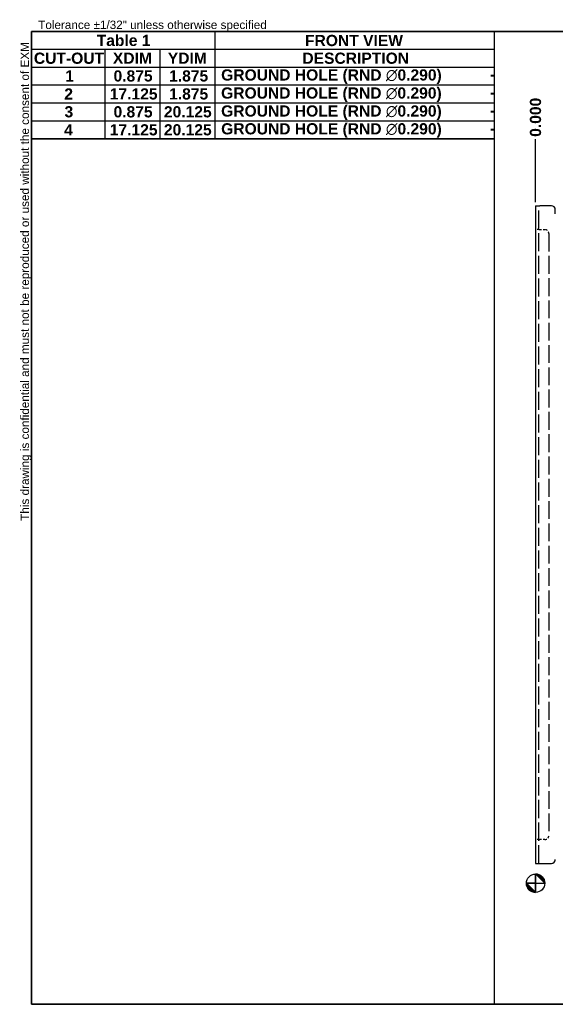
# Model space of a CAD drawing. Header units: inches. Extents: x 1.7 to 92.8, y 1.4 to 60.1.
# Tile 1 of 2: x 1.7 to 33.7, y 1.4 to 60.1. Entities that reach past the tile are written whole.
import ezdxf
from ezdxf.enums import TextEntityAlignment as Align

# ---------------------------------------------------------------- set-up
doc = ezdxf.new("R2010")
doc.units = ezdxf.units.IN
doc.header["$LTSCALE"] = 5.555556
doc.header["$MEASUREMENT"] = 0
doc.linetypes.add('CHAIN', pattern=[0.7087, 0.4724, -0.0591, 0.1181, -0.0591])
doc.linetypes.add('DASHED_SPACE', pattern=[0.2067, 0.1654, -0.0413])
doc.layers.get('0').update_dxf_attribs({"lineweight": 25})
for name, color, linetype, lineweight in [('Dimensions(ANSI)', 7, 'Continuous', 25), ('Hidden Edges(ANSI)', 7, 'DASHED_SPACE', 25), ('Sketch Geometry(ANSI)', 7, 'Continuous', 25), ('Symbols(ANSI)', 7, 'Continuous', 25), ('Visible Edges(ANSI)', 7, 'Continuous', 25), ('Work Point(ANSI)', 7, 'Continuous', 25)]:
    doc.layers.add(name, color=color, linetype=linetype, lineweight=lineweight)
doc.styles.add('Current-ANSI', font='arial.ttf')
doc.styles.add('Dimension-ANSI', font='arialbd.ttf')
doc.dimstyles.new('INCH-ANSI-VERTICAL', dxfattribs={"dimscale": 5.555556, "dimtxt": 0.12, "dimasz": 0.098425, "dimexe": 0.04, "dimexo": 0.04, "dimgap": 0.031496, "dimtad": 0, "dimtih": 1, "dimtoh": 1, "dimdec": 3, "dimrnd": 1e-08, "dimzin": 0, "dimdsep": 46, "dimtxsty": 'Dimension-ANSI', "dimcen": 0.09, "dimdle": 0.312, "dimclrd": 179, "dimclre": 179, "dimclrt": 7, "dimadec": 1, "dimazin": 0, "dimtfac": 1, "dimtdec": 3, "dimtofl": 0, "dimtmove": 0, "dimatfit": 3, "dimfxl": 1, "dimtolj": 1, "dimtzin": 4, "dimlwd": 25, "dimlwe": 25, "dimarcsym": 0})

# ---------------------------------------------------------------- blocks, each defined once
blk = doc.blocks.new('Origin Indicator Symbol1')
at = {"layer": 'Dimensions(ANSI)'}
h = blk.add_hatch(color=7, dxfattribs=at)
edge = h.paths.add_edge_path(flags=0)
edge.add_line((5.85, 1.653), (5.948, 1.554))
edge.add_arc((5.85, 1.554), 0.0984, 0, 90)
h = blk.add_hatch(color=7, dxfattribs=at)
edge = h.paths.add_edge_path(flags=0)
edge.add_line((5.85, 1.456), (5.751, 1.554))
edge.add_arc((5.85, 1.554), 0.0984, 180, 270)
at = {"layer": 'Dimensions(ANSI)', "color": 7, "linetype": 'Continuous'}
for p, q in [((5.85, 1.653), (5.948, 1.554)), ((5.85, 1.456), (5.751, 1.554))]:
    blk.add_line(p, q, dxfattribs=at)
at = {"layer": 'Dimensions(ANSI)', "color": 7, "linetype": 'Continuous', "flags": 128}
for points in [[(5.85, 1.554), (5.948, 1.554), (5.85, 1.653), (5.85, 1.554)], [(5.85, 1.554), (5.85, 1.653), (5.85, 1.456), (5.85, 1.554)], [(5.85, 1.554), (5.85, 1.456), (5.751, 1.554), (5.85, 1.554)], [(5.85, 1.554), (5.751, 1.554), (5.85, 1.554), (5.85, 1.554)]]:
    blk.add_lwpolyline(points, dxfattribs=at)
at = {"layer": 'Dimensions(ANSI)', "color": 7, "linetype": 'Continuous'}
blk.add_circle((5.85, 1.554), 0.0984, dxfattribs=at)
for start, end in [(0, 90), (180, 270)]:
    blk.add_arc((5.85, 1.554), 0.0984, start, end, dxfattribs=at)
at = {"layer": 'Dimensions(ANSI)', "color": 7}
for points in [[(5.85, 1.554), (5.948, 1.554), (5.85, 1.653), (5.85, 1.554)], [(5.85, 1.554), (5.85, 1.653), (5.85, 1.456), (5.85, 1.554)], [(5.85, 1.554), (5.85, 1.456), (5.751, 1.554), (5.85, 1.554)], [(5.85, 1.554), (5.751, 1.554), (5.85, 1.554)]]:
    blk.add_solid(points, dxfattribs=at)
blk = doc.blocks.new('Hole Table1')
at = {"layer": 'Symbols(ANSI)'}
for p, q in [((0.438, 9.541), (0.438, 10.692)), ((0.438, 10.692), (5.407, 10.692)), ((5.407, 10.692), (5.407, 9.541)), ((0.438, 10.501), (1.225, 10.501)), ((1.225, 10.501), (1.225, 10.311)), ((1.225, 10.501), (1.816, 10.501)), ((1.225, 10.501), (1.225, 10.311)), ((1.816, 10.501), (1.816, 10.311)), ((1.816, 10.501), (2.406, 10.501)), ((1.816, 10.501), (1.816, 10.311)), ((2.406, 10.501), (2.406, 10.311)), ((2.406, 10.501), (5.407, 10.501)), ((2.406, 10.501), (2.406, 10.311)), ((0.438, 10.311), (1.225, 10.311)), ((0.438, 10.311), (1.225, 10.311)), ((1.225, 10.311), (1.816, 10.311)), ((1.225, 10.311), (1.225, 10.119)), ((1.225, 10.311), (1.816, 10.311)), ((1.225, 10.311), (1.225, 10.119)), ((1.816, 10.311), (2.406, 10.311)), ((1.816, 10.311), (1.816, 10.119)), ((1.816, 10.311), (2.406, 10.311)), ((1.816, 10.311), (1.816, 10.119)), ((2.406, 10.311), (5.407, 10.311)), ((2.406, 10.311), (2.406, 10.119)), ((2.406, 10.311), (5.407, 10.311)), ((2.406, 10.311), (2.406, 10.119)), ((0.438, 10.119), (1.225, 10.119)), ((0.438, 10.119), (1.225, 10.119)), ((1.225, 10.119), (1.816, 10.119)), ((1.225, 10.119), (1.225, 9.926)), ((1.225, 10.119), (1.816, 10.119)), ((1.225, 10.119), (1.225, 9.926)), ((1.816, 10.119), (2.406, 10.119)), ((1.816, 10.119), (1.816, 9.926)), ((1.816, 10.119), (2.406, 10.119)), ((1.816, 10.119), (1.816, 9.926)), ((2.406, 10.119), (5.407, 10.119)), ((2.406, 10.119), (2.406, 9.926)), ((2.406, 10.119), (5.407, 10.119)), ((2.406, 10.119), (2.406, 9.926)), ((0.438, 9.926), (1.225, 9.926)), ((0.438, 9.926), (1.225, 9.926)), ((1.225, 9.926), (1.816, 9.926)), ((1.225, 9.926), (1.225, 9.733)), ((1.225, 9.926), (1.816, 9.926)), ((1.225, 9.926), (1.225, 9.733)), ((1.816, 9.926), (2.406, 9.926)), ((1.816, 9.926), (1.816, 9.733)), ((1.816, 9.926), (2.406, 9.926)), ((1.816, 9.926), (1.816, 9.733)), ((2.406, 9.926), (5.407, 9.926)), ((2.406, 9.926), (2.406, 9.733)), ((2.406, 9.926), (5.407, 9.926)), ((2.406, 9.926), (2.406, 9.733)), ((0.438, 9.733), (1.225, 9.733)), ((0.438, 9.733), (1.225, 9.733)), ((1.225, 9.733), (1.816, 9.733)), ((1.225, 9.733), (1.225, 9.541)), ((1.225, 9.733), (1.816, 9.733)), ((1.225, 9.733), (1.225, 9.541)), ((1.816, 9.733), (2.406, 9.733)), ((1.816, 9.733), (1.816, 9.541)), ((1.816, 9.733), (2.406, 9.733)), ((1.816, 9.733), (1.816, 9.541)), ((2.406, 9.733), (5.407, 9.733)), ((2.406, 9.733), (2.406, 9.541)), ((2.406, 9.733), (5.407, 9.733)), ((2.406, 9.733), (2.406, 9.541)), ((0.438, 9.541), (1.225, 9.541)), ((5.407, 9.541), (0.438, 9.541)), ((1.225, 9.541), (1.816, 9.541)), ((1.816, 9.541), (2.406, 9.541)), ((2.406, 9.541), (5.407, 9.541))]:
    blk.add_line(p, q, dxfattribs=at)
at = {"layer": 'Symbols(ANSI)', "color": 7, "char_height": 0.12, "attachment_point": 7, "style": 'Dimension-ANSI'}
for s, insert in [('                                          FRONT VIEW', (1.418, 10.534)), ('CUT-OUT', (0.463, 10.344)), ('XDIM', (1.311, 10.346)), ('YDIM', (1.901, 10.346)), ('DESCRIPTION', (3.346, 10.344)), ('1', (0.799, 10.155)), ('0.875', (1.318, 10.154)), ('1.875', (1.915, 10.154)), ('-', (5.361, 10.172)), ('2', (0.79, 9.962)), ('17.125', (1.278, 9.961)), ('1.875', (1.915, 9.961)), ('-', (5.361, 9.979)), ('3', (0.792, 9.769)), ('0.875', (1.318, 9.769)), ('20.125', (1.859, 9.769)), ('-', (5.361, 9.786)), ('4', (0.788, 9.577)), ('17.125', (1.278, 9.576)), ('20.125', (1.859, 9.576)), ('-', (5.361, 9.594))]:
    blk.add_mtext(s, dxfattribs=dict(at, insert=insert))
blk = doc.blocks.new('*D15')
at = {"layer": 'Defpoints', "color": 0, "linetype": 'Continuous', "transparency": 16777216}
for p in [(32.499, 52.989), (32.499, 49.01), (32.499, 49.01)]:
    blk.add_point(p, dxfattribs=at)
at = {"layer": 'Dimensions(ANSI)', "color": 179, "linetype": 'Continuous', "lineweight": 25, "true_color": 0x262658, "transparency": 16777216}
blk.add_line((32.499, 49.232), (32.499, 52.989), dxfattribs=at)
at = {"layer": 'Dimensions(ANSI)', "color": 7, "linetype": 'Continuous', "lineweight": 25, "transparency": 16777216, "insert": (32.499, 54.287), "char_height": 0.6667, "attachment_point": 5, "rotation": 90, "style": 'Dimension-ANSI'}
blk.add_mtext('\\A1;0.000', dxfattribs=at)
blk = doc.blocks.new('*D16')
at = {"layer": 'Defpoints', "color": 0, "linetype": 'Continuous', "transparency": 16777216}
for p in [(66.499, 52.989), (32.499, 49.01), (66.499, 49.01)]:
    blk.add_point(p, dxfattribs=at)
at = {"layer": 'Dimensions(ANSI)', "color": 179, "linetype": 'Continuous', "lineweight": 25, "true_color": 0x262658, "transparency": 16777216}
blk.add_line((66.499, 49.232), (66.499, 52.989), dxfattribs=at)
at = {"layer": 'Dimensions(ANSI)', "color": 7, "linetype": 'Continuous', "lineweight": 25, "transparency": 16777216, "insert": (66.499, 54.529), "char_height": 0.6667, "attachment_point": 5, "rotation": 90, "style": 'Dimension-ANSI'}
blk.add_mtext('\\A1;18.000', dxfattribs=at)
blk = doc.blocks.new('Hole Table2')
at = {"layer": 'Symbols(ANSI)'}
for p, q in [((0.437, 9.541), (0.437, 10.692)), ((0.437, 10.692), (2.406, 10.692)), ((2.406, 10.692), (2.406, 9.541)), ((0.437, 10.501), (1.225, 10.501)), ((1.225, 10.501), (1.225, 10.311)), ((1.225, 10.501), (1.815, 10.501)), ((1.225, 10.501), (1.225, 10.311)), ((1.815, 10.501), (1.815, 10.311)), ((1.815, 10.501), (2.406, 10.501)), ((1.815, 10.501), (1.815, 10.311)), ((0.437, 10.311), (1.225, 10.311)), ((0.437, 10.311), (1.225, 10.311)), ((1.225, 10.311), (1.815, 10.311)), ((1.225, 10.311), (1.225, 10.119)), ((1.225, 10.311), (1.815, 10.311)), ((1.225, 10.311), (1.225, 10.119)), ((1.815, 10.311), (2.406, 10.311)), ((1.815, 10.311), (1.815, 10.119)), ((1.815, 10.311), (2.406, 10.311)), ((1.815, 10.311), (1.815, 10.119)), ((0.437, 10.119), (1.225, 10.119)), ((0.437, 10.119), (1.225, 10.119)), ((1.225, 10.119), (1.815, 10.119)), ((1.225, 10.119), (1.225, 9.926)), ((1.225, 10.119), (1.815, 10.119)), ((1.225, 10.119), (1.225, 9.926)), ((1.815, 10.119), (2.406, 10.119)), ((1.815, 10.119), (1.815, 9.926)), ((1.815, 10.119), (2.406, 10.119)), ((1.815, 10.119), (1.815, 9.926)), ((0.437, 9.926), (1.225, 9.926)), ((0.437, 9.926), (1.225, 9.926)), ((1.225, 9.926), (1.815, 9.926)), ((1.225, 9.926), (1.225, 9.733)), ((1.225, 9.926), (1.815, 9.926)), ((1.225, 9.926), (1.225, 9.733)), ((1.815, 9.926), (2.406, 9.926)), ((1.815, 9.926), (1.815, 9.733)), ((1.815, 9.926), (2.406, 9.926)), ((1.815, 9.926), (1.815, 9.733)), ((0.437, 9.733), (1.225, 9.733)), ((0.437, 9.733), (1.225, 9.733)), ((1.225, 9.733), (1.815, 9.733)), ((1.225, 9.733), (1.225, 9.541)), ((1.225, 9.733), (1.815, 9.733)), ((1.225, 9.733), (1.225, 9.541)), ((1.815, 9.733), (2.406, 9.733)), ((1.815, 9.733), (1.815, 9.541)), ((1.815, 9.733), (2.406, 9.733)), ((1.815, 9.733), (1.815, 9.541)), ((0.437, 9.541), (1.225, 9.541)), ((2.406, 9.541), (0.437, 9.541)), ((1.225, 9.541), (1.815, 9.541)), ((1.815, 9.541), (2.406, 9.541))]:
    blk.add_line(p, q, dxfattribs=at)
at = {"layer": 'Symbols(ANSI)', "color": 7, "char_height": 0.12, "attachment_point": 7, "style": 'Dimension-ANSI'}
for s, insert in [('Table 1', (1.137, 10.535)), ('CUT-OUT', (0.462, 10.344)), ('XDIM', (1.311, 10.346)), ('YDIM', (1.901, 10.346)), ('1', (0.799, 10.155)), ('0.875', (1.318, 10.154)), ('1.875', (1.915, 10.154)), ('2', (0.789, 9.962)), ('17.125', (1.278, 9.961)), ('1.875', (1.915, 9.961)), ('3', (0.791, 9.769)), ('0.875', (1.318, 9.769)), ('20.125', (1.859, 9.769)), ('4', (0.788, 9.577)), ('17.125', (1.278, 9.576)), ('20.125', (1.859, 9.576))]:
    blk.add_mtext(s, dxfattribs=dict(at, insert=insert))
blk = doc.blocks.new('Borders EXM - B (Inch) - B')
at = {"layer": 'Sketch Geometry(ANSI)', "linetype": 'Continuous', "lineweight": 35}
for p, q in [((16.438, 10.692), (0.437, 10.692)), ((0.437, 10.692), (0.437, 0.255)), ((0.437, 0.255), (16.438, 0.255))]:
    blk.add_line(p, q, dxfattribs=at)
at = {"layer": 'Sketch Geometry(ANSI)'}
blk.add_line((5.407, 10.692), (5.407, 0.255), dxfattribs=at)
at = {"layer": 'Symbols(ANSI)', "color": 7, "insert": (0.509, 10.692), "char_height": 0.09, "attachment_point": 7, "style": 'Current-ANSI'}
blk.add_mtext('Tolerance ±1/32" unless otherwise specified', dxfattribs=at)
at = {"layer": 'Symbols(ANSI)', "color": 7, "insert": (0.437, 5.442), "char_height": 0.09, "attachment_point": 7, "rotation": 90, "style": 'Current-ANSI'}
blk.add_mtext('This drawing is confidential and must not be reproduced or used without the consent of EXM', dxfattribs=at)
at = {"layer": 'Symbols(ANSI)', "color": 7, "style": 'Current-ANSI'}
blk.add_attdef('FILENAME_AND_PATH', text='', height=0.09, dxfattribs=at).set_placement((8.5, 10.692), align=Align.BOTTOM_CENTER)

msp = doc.modelspace()

# ---------------------------------------------------------------- linework, layer by layer
at = {"layer": 'Hidden Edges(ANSI)', "ltscale": 1.176951}
msp.add_line((32.6969, 9.8155), (32.6969, 49.0099), dxfattribs=at)
at = {"layer": 'Hidden Edges(ANSI)', "ltscale": 0.067898}
for p, q in [((32.6969, 47.5936), (32.4985, 47.5936)), ((32.6969, 47.5932), (32.4985, 47.5932)), ((32.6969, 11.2321), (32.4985, 11.2321)), ((32.6969, 11.2318), (32.4985, 11.2318))]:
    msp.add_line(p, q, dxfattribs=at)
at = {"layer": 'Hidden Edges(ANSI)', "ltscale": 0.031435}
for p, q in [((32.6969, 47.5932), (32.7554, 47.5932)), ((32.6969, 11.2321), (32.7554, 11.2321))]:
    msp.add_line(p, q, dxfattribs=at)
at = {"layer": 'Hidden Edges(ANSI)', "ltscale": 0.101573}
for p, q in [((32.7554, 47.5932), (33.052, 47.5932)), ((33.052, 11.2321), (32.7554, 11.2321))]:
    msp.add_line(p, q, dxfattribs=at)
at = {"layer": 'Hidden Edges(ANSI)', "ltscale": 1.157519}
msp.add_line((33.2881, 47.3571), (33.2881, 11.4682), dxfattribs=at)
at = {"layer": 'Hidden Edges(ANSI)', "ltscale": 0.127055}
for centre, start, end in [((33.052, 47.3571), 0, 90), ((33.052, 11.4682), 270, 0)]:
    msp.add_arc(centre, 0.2361, start, end, dxfattribs=at)
at = {"layer": 'Visible Edges(ANSI)'}
for p, q in [((32.4985, 49.0099), (32.7554, 49.0099)), ((32.4985, 49.0099), (32.4985, 9.8155)), ((33.443, 49.0099), (32.7554, 49.0099)), ((33.6791, 48.5377), (33.6791, 48.7738)), ((32.4985, 9.8155), (32.7554, 9.8155)), ((32.7554, 9.8155), (33.443, 9.8155))]:
    msp.add_line(p, q, dxfattribs=at)
for centre, start, end in [((33.443, 48.7738), 0, 90), ((33.443, 10.0516), 270, 0)]:
    msp.add_arc(centre, 0.2361, start, end, dxfattribs=at)
at = {"layer": 'Work Point(ANSI)', "linetype": 'CHAIN', "ltscale": 0.000455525}
for p, q in [((32.5013, 8.6349), (32.4958, 8.6349)), ((32.4985, 8.6377), (32.4985, 8.6321))]:
    msp.add_line(p, q, dxfattribs=at)

# ---------------------------------------------------------------- block references
at = {"xscale": 5.555555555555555, "yscale": 5.555555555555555, "zscale": 5.555555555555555}
msp.add_blockref('Borders EXM - B (Inch) - B', (0, 0), dxfattribs=at)
at = {"layer": 'Dimensions(ANSI)', "xscale": 5.555555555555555, "yscale": 5.555555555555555, "zscale": 5.555555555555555}
msp.add_blockref('Origin Indicator Symbol1', (0, 0), dxfattribs=at)
at = {"layer": 'Symbols(ANSI)', "xscale": 5.555555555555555, "yscale": 5.555555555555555, "zscale": 5.555555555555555}
for name in ['Hole Table2', 'Hole Table1']:
    msp.add_blockref(name, (0, 0), dxfattribs=at)

# ---------------------------------------------------------------- texts
at = {"layer": 'Symbols(ANSI)', "color": 7, "char_height": 0.666667, "width": 13.215495, "attachment_point": 5, "style": 'Dimension-ANSI'}
for insert in [(20.322, 56.7112), (20.3196, 55.6343), (20.3213, 54.5627), (20.3229, 53.5013)]:
    msp.add_mtext('\\fArial|b1|i0;\\H0.6667;GROUND HOLE (RND \\fAIGDT|b0|i0;\\H0.6667;n\\fArial|b1|i0;\\H0.6667;0.290)', dxfattribs=dict(at, insert=insert))

# ---------------------------------------------------------------- dimensions: what is measured, and where the dimension line sits
at = {"layer": 'Dimensions(ANSI)', "color": 179, "linetype": 'Continuous', "lineweight": 25, "true_color": 0x262658}
for feature_location, offset, origin, picture, middle in [((66.4985, 49.0099), (0, 3.9793), (32.4985, 49.0099), '*D16', (66.4985, 54.5287)), ((32.4985326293, 49.009908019), (0, 3.9792822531), (32.4985326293, 49.009908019), '*D15', (32.4985326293, 54.2869515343))]:
    dim = msp.add_ordinate_dim(feature_location=feature_location, offset=offset, dtype=1, origin=origin, dimstyle='INCH-ANSI-VERTICAL', override={"dimgap": 0.031496, "dimtad": 0, "dimdec": 3, "dimlfac": 0.529412, "dimtol": 0, "dimlim": 0, "dimtp": 0, "dimtm": 0, "dimtdec": 3}, dxfattribs=at)
    dim.commit()
    dim.dimension.update_dxf_attribs({"geometry": picture, "text_midpoint": middle})

doc.saveas('drawing.dxf')
